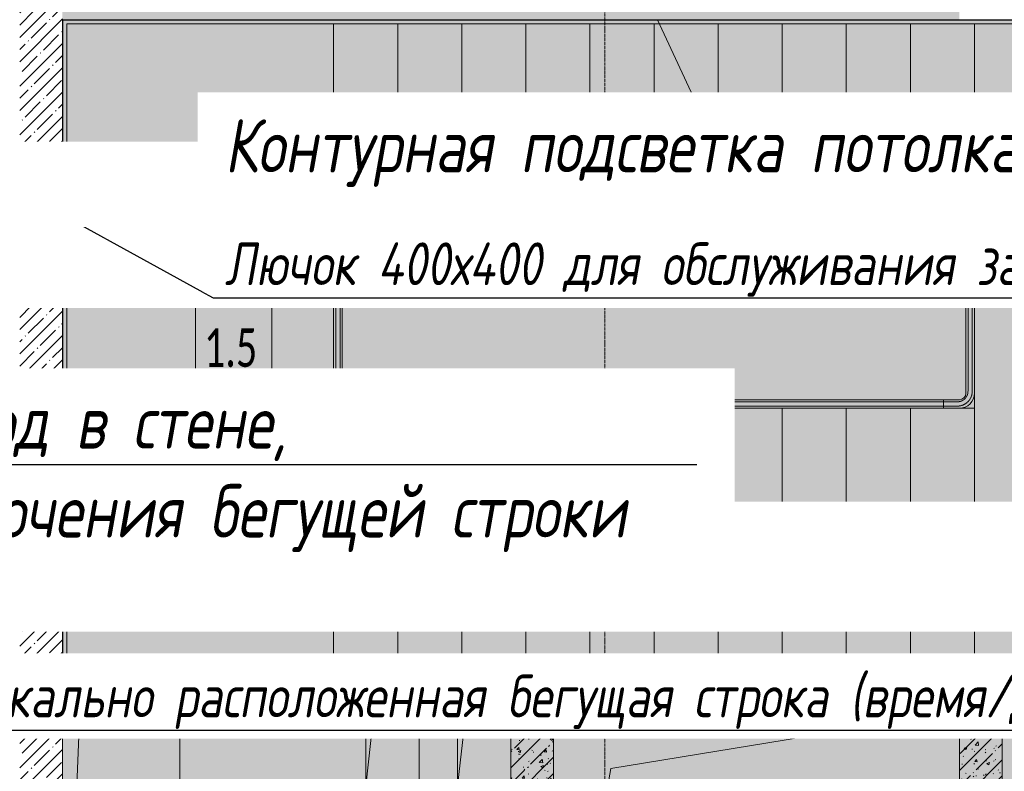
# Model space of a CAD drawing. Header units: millimetres. Extents: x -26888115 to 7466299, y -86687 to 22081.
# Tile 100 of 225: x 58378 to 62988, y -36490 to -32969. Entities that reach past the tile are written whole.
import ezdxf
from ezdxf import colors
from ezdxf.entities.mleader import LeaderData, LeaderLine
from ezdxf.math import Vec2, Vec3

# ---------------------------------------------------------------- set-up
doc = ezdxf.new("R2010")
doc.units = ezdxf.units.MM
for name, pattern in [('-D1-02х01', [3, 2, -1]), ('-D1-03x03', [6, 3, -3]), ('-D1d1-15x02', [19, 15, -2, 0, -2]), ('DASHDOT', [25.4, 12.7, -6.35, 0, -6.35])]:
    doc.linetypes.add(name, pattern=pattern)
for name, color, linetype, lineweight in [('_0', 7, 'Continuous', 13), ('A-000-MH_MASS', 7, '-D1-03x03', 5), ('A-010-A_ROOM', 7, 'Continuous', 18), ('A-200-M_WALL', 7, 'Continuous', 5), ('A-200-M_WALL_PAT', 7, 'Continuous', 5), ('A-230-M_FLOOR', 7, 'Continuous', 5), ('A-242-A_STAIR', 7, 'Continuous', 5), ('A-242-M_STAIR', 7, 'Continuous', 5), ('A-242-MB_STAIR', 7, 'Continuous', 5), ('dim_light', 12, 'Continuous', 9), ('dim_pot', 183, 'Continuous', 9), ('EOM', 1, 'Continuous', 5), ('M-567-M_MECH_EQP', 7, 'Continuous', 5), ('Z-060-M_DETAIL', 7, 'Continuous', 5), ('Балясины', 7, 'Continuous', 5), ('Верхние поручни', 7, 'Continuous', 5), ('Оси', 7, 'Continuous', 5), ('Перила', 7, 'Continuous', 5)]:
    doc.layers.add(name, color=color, linetype=linetype, lineweight=lineweight)
for name, color, linetype, lineweight, true_color in [('_Сверху_ - Верхние поручни', 9, '-D1-02х01', 5, 0x808080), ('_Сверху_ - Перила', 9, '-D1-02х01', 5, 0x808080), ('dim_razv', 7, 'DASHDOT', 9, 0x285228), ('pol', 7, 'Continuous', 15, 0x55666d)]:
    doc.layers.add(name, color=color, linetype=linetype, lineweight=lineweight, true_color=true_color)
doc.styles.add('Calibri Light_2', font='Calibri light.ttf', dxfattribs={"width": 0.7, "height": 250})
doc.styles.add('fl_iso paper', font='isocpeur.ttf', dxfattribs={"width": 0.8, "oblique": 10})
doc.styles.add('In tre', font='isocpeur.ttf', dxfattribs={"width": 0.8, "oblique": 10})
pattern_1 = [(45, (36177.975, -48979.44), (-57.02463, 57.02463), []), (45, (36235, -48979.44), (-57.02463, 57.02463), [100.806, -20.161, 3.353, -16.808])]
pattern_2 = [(45, (36177.98, -48979.44), (-75.43415, 75.43415), [106.68, -17.78, 3.556, -17.78]), (45, (36177.98, -48904.05), (-75.43415, 75.43415), []), (50, (36177.98, -48979.44), (127.5292, -11.15758), [13.335, -146.685]), (355, (36177.98, -48979.44), (-24.66966, 133.74), [10.668, -117.348]), (100.451, (36188.6, -48980.37), (102.85973, 122.5818), [11.333, -124.663]), (46.184, (36177.98, -48943.88), (189.75516, -29.4304), [20.002, -220.027]), (96.636, (36193.79, -48946.33), (166.1822, 173.1996), [17, -186.995]), (351.184, (36177.98, -48943.88), (166.1839, 173.1976), [16.002, -176.022]), (21, (36195.76, -48952.77), (106.13027, -71.58603), [13.335, -146.685]), (326, (36195.76, -48952.77), (43.2619, 128.93175), [10.668, -117.348]), (71.451, (36204.6, -48958.73), (149.392, 57.34505), [11.333, -124.663]), (37.5, (36177.975, -48979.436), (2.16223, 59.18836), [3.353, -112.573, 3.353, -115.773, -117.793]), (37.5, (36177.975, -48979.436), (2.16223, 59.18836), [-235.052, 3.353, -114.44]), (7.5, (36177.975, -48979.436), (46.77386, 70.12615), [3.353, -64.567, 3.353, -109.906, -44.894]), (7.5, (36177.975, -48979.436), (46.77386, 70.12615), [-181.178, 3.353, -41.542]), (327.5, (36138.326, -48979.436), (94.91367, -4.01009), [3.353, -41.097, 3.353, -135.331, -184.023]), (327.5, (36138.326, -48979.436), (94.91367, -4.01009), [-183.134, 3.353, -180.67]), (317.5, (36120.55, -48979.44), (103.69057, 17.79882), [3.353, -54.432, 3.353, -88.748, -130.683]), (317.5, (36120.55, -48979.44), (103.69057, 17.79882), [-149.885, 3.353, -127.33])]

# ---------------------------------------------------------------- blocks, each defined once
blk = doc.blocks.new('_DOT')
at = {"color": 0, "linetype": 'ByBlock'}
blk.add_line((-0.5, 0), (-1, 0), dxfattribs=at)
at = {"color": 0, "linetype": 'ByBlock', "const_width": 0.5}
blk.add_lwpolyline([(-0.25, 0, 1), (0.25, 0, 1)], format="xyb", close=True, dxfattribs=at)
blk = doc.blocks.new('Тип верхнего поручня - Верхний поручень_Внутренний_-5544989-50_AS_Plan_32_Пентхаус')
at = {"layer": 'Верхние поручни'}
for p, q in [((26630, 14335.4), (26630, 14750)), ((26670, 14750), (26670, 14335.4)), ((26630, 14260), (26630, 14335.4)), ((26670, 14335.4), (26670, 14260)), ((23650, 14190), (23650, 14230)), ((23650, 14230), (23658.2, 14230)), ((23658.2, 14230), (23680.6, 14230)), ((23680.6, 14230), (26497, 14230)), ((26497, 14230), (26524.6, 14230)), ((26524.6, 14190), (26524.6, 14230)), ((26524.6, 14230), (26600, 14230)), ((23658.2, 14190), (23650, 14190)), ((23680.6, 14190), (23658.2, 14190)), ((26497, 14190), (23680.6, 14190)), ((26524.6, 14190), (26497, 14190)), ((26600, 14190), (26524.6, 14190))]:
    blk.add_line(p, q, dxfattribs=at)
for radius in [30, 70]:
    blk.add_arc((26600, 14260), radius, 270, 0, dxfattribs=at)
blk = doc.blocks.new('Тип верхнего поручня - Верхний поручень_Внутренний_-V28-50_AS_Plan_32_Пентхаус')
at = {"layer": 'Верхние поручни'}
for p, q in [((26630, 14260), (26630, 14750)), ((26670, 14260), (26670, 14750)), ((23650, 14230), (23650, 14190)), ((23650, 14230), (23658.2, 14230)), ((23658.2, 14230), (23680.6, 14230)), ((23680.6, 14230), (26497, 14230)), ((26497, 14230), (26515.4, 14230)), ((26517.1, 14230), (26524.6, 14230)), ((26524.6, 14230), (26600, 14230)), ((23650, 14190), (23658.2, 14190)), ((23658.2, 14190), (23680.6, 14190)), ((23680.6, 14190), (26497, 14190)), ((26497, 14190), (26515.4, 14190)), ((26517.1, 14190), (26524.6, 14190)), ((26524.6, 14190), (26600, 14190))]:
    blk.add_line(p, q, dxfattribs=at)
for radius in [70, 30]:
    blk.add_arc((26600, 14260), radius, 270, 0, dxfattribs=at)
blk = doc.blocks.new('Ограждение - 40Lx40W_Stairs-5530193-50_AS_Plan_32_Пентхаус')
at = {"layer": 'Балясины'}
for p, q in [((20, 20), (-20, 20)), ((-20, 20), (-20, 9.4)), ((20, 9.4), (20, 20))]:
    blk.add_line(p, q, dxfattribs=at)
blk = doc.blocks.new('Ограждение - 40Lx40W_Stairs-V29-50_AS_Plan_32_Пентхаус')
at = {"layer": 'Балясины'}
for p, q in [((-20, 20), (-20, 50)), ((-20, 50), (-17, 50)), ((-17, 50), (-17, 20)), ((20, 20), (-20, 20)), ((-20, 20), (-20, -20)), ((20, -20), (20, 20)), ((-20, -50), (-20, -20)), ((-20, -20), (20, -20)), ((-17, -20), (-17, -50)), ((-20, -50), (-17, -50))]:
    blk.add_line(p, q, dxfattribs=at)
blk = doc.blocks.new('Ограждение - Ограждение-5545063-50_AS_Plan_32_Пентхаус')
at = {"rotation": 269.9999999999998}
for name, p in [('Ограждение - 40Lx40W_Stairs-V29-50_AS_Plan_32_Пентхаус', (25470, 14770)), ('Ограждение - 40Lx40W_Stairs-5530193-50_AS_Plan_32_Пентхаус', (26650, 14770))]:
    blk.add_blockref(name, p, dxfattribs=at)
blk = doc.blocks.new('Тип верхнего поручня - Верхний поручень_Внутренний_-5545067-50_AS_Plan_32_Пентхаус')
at = {"layer": '_Сверху_ - Верхние поручни'}
for p, q in [((23815.4, 14790), (23740, 14790)), ((23843, 14790), (23815.4, 14790)), ((25754.4, 14790), (23843, 14790)), ((23670, 14720), (23670, 14210)), ((23710, 14720), (23710, 14210)), ((23815.4, 14750), (23740, 14750)), ((23843, 14750), (23815.4, 14750)), ((25754.4, 14750), (23843, 14750)), ((23710, 14210), (23670, 14210))]:
    blk.add_line(p, q, dxfattribs=at)
for radius in [70, 30]:
    blk.add_arc((23740, 14720), radius, 90, 180, dxfattribs=at)
at = {"layer": 'Верхние поручни'}
for p, q in [((25754.4, 14790), (25754.4, 14750)), ((26659.4, 14790), (25754.4, 14790)), ((26681.8, 14790), (26659.4, 14790)), ((26690, 14790), (26681.8, 14790)), ((26690, 14750), (26690, 14790)), ((26659.4, 14750), (25754.4, 14750)), ((26681.8, 14750), (26659.4, 14750)), ((26690, 14750), (26681.8, 14750))]:
    blk.add_line(p, q, dxfattribs=at)
blk = doc.blocks.new('Тип перил - Перила_Внутренний_-5545078-50_AS_Plan_32_Пентхаус')
at = {"layer": 'Перила'}
for p, q in [((25370, 14780), (25325.3, 14780)), ((25325.3, 14780), (25325.3, 14760)), ((25325.3, 14760), (25370, 14760)), ((25370, 14760), (25370, 14780)), ((25370, 14780), (25450, 14780)), ((25450, 14760), (25370, 14760)), ((25490, 14780), (25754.4, 14780)), ((25754.4, 14760), (25490, 14760))]:
    blk.add_line(p, q, dxfattribs=at)
blk = doc.blocks.new('Тип перил - Перила_Внутренний_-V30-50_AS_Plan_32_Пентхаус')
at = {"layer": '_Сверху_ - Перила'}
for p, q in [((23835.4, 14780), (23750, 14780)), ((23835.4, 14760), (23750, 14760)), ((23868.6, 14780), (23835.4, 14780)), ((23868.6, 14760), (23835.4, 14760)), ((25450, 14780), (23868.6, 14780)), ((25450, 14760), (23868.6, 14760)), ((25754.4, 14780), (25490, 14780)), ((25754.4, 14760), (25490, 14760)), ((23680, 14710), (23680, 14230)), ((23700, 14710), (23700, 14230)), ((23700, 14230), (23680, 14230))]:
    blk.add_line(p, q, dxfattribs=at)
for radius in [70, 50]:
    blk.add_arc((23750, 14710), radius, 90, 180, dxfattribs=at)
blk = doc.blocks.new('Тип перил - Перила_Внутренний_-5545114-50_AS_Plan_32_Пентхаус')
at = {"layer": '_Сверху_ - Перила'}
for p, q in [((26640, 14770), (26660, 14770)), ((26640, 14270), (26640, 14770)), ((26660, 14270), (26660, 14770)), ((23670, 14220), (23670, 14200)), ((23670, 14220), (26471.4, 14220)), ((23670, 14200), (26471.4, 14200)), ((26471.4, 14220), (26504.6, 14220)), ((26471.4, 14200), (26504.6, 14200)), ((26504.6, 14220), (26590, 14220)), ((26504.6, 14200), (26590, 14200))]:
    blk.add_line(p, q, dxfattribs=at)
for radius in [70, 50]:
    blk.add_arc((26590, 14270), radius, 270, 0, dxfattribs=at)
blk = doc.blocks.new('A_MEQ_OpeningShaft-Rectangular - ОВ-8632608-50_AS_Plan_32_Пентхаус')
at = {"layer": 'Z-060-M_DETAIL', "linetype": '-D1-03x03'}
blk.add_hatch(color=256, dxfattribs=at).paths.add_polyline_path([(0, -1870), (267.1, -267.1), (1900, 0), (0, 0), (0, -394.9)])
at = {"layer": 'A-000-MH_MASS'}
for p, q in [((1900, 0), (0, 0)), ((0, 0), (0, -1870)), ((1900, -1870), (1900, 0)), ((0, -1870), (1900, -1870))]:
    blk.add_line(p, q, dxfattribs=at)
at = {"layer": 'Z-060-M_DETAIL'}
for p, q in [((1900, 0), (0, 0)), ((0, 0), (0, -1870)), ((267.1, -267.1), (1900, 0)), ((1900, 0), (1900, -1870)), ((0, -1870), (267.1, -267.1)), ((0, -1870), (1900, -1870))]:
    blk.add_line(p, q, dxfattribs=at)
blk = doc.blocks.new('A_MEQ_OpeningShaft-Rectangular - ВК-8227876-50_AS_Plan_32_Пентхаус')
at = {"layer": 'Z-060-M_DETAIL', "linetype": '-D1-03x03'}
blk.add_hatch(color=256, dxfattribs=at).paths.add_polyline_path([(0, -350), (35.7, -35.7), (250, 0), (0, 0)])
at = {"layer": 'A-000-MH_MASS'}
for p, q in [((250, 0), (0, 0)), ((0, 0), (0, -350)), ((250, -350), (250, 0)), ((0, -350), (250, -350))]:
    blk.add_line(p, q, dxfattribs=at)
at = {"layer": 'Z-060-M_DETAIL'}
for p, q in [((250, 0), (0, 0)), ((0, 0), (0, -350)), ((0, -350), (35.7, -35.7)), ((35.7, -35.7), (250, 0)), ((250, 0), (250, -350)), ((0, -350), (250, -350))]:
    blk.add_line(p, q, dxfattribs=at)
blk = doc.blocks.new('A_MEQ_OpeningShaft-Rectangular - ТС_ХС-8842048-50_AS_Plan_32_Пентхаус')
at = {"layer": 'Z-060-M_DETAIL', "linetype": '-D1-03x03'}
blk.add_hatch(color=256, dxfattribs=at).paths.add_polyline_path([(0, -1870), (78.6, -78.6), (550, 0), (0, 0), (0, -394.9)])
at = {"layer": 'A-000-MH_MASS'}
for p, q in [((550, 0), (0, 0)), ((0, 0), (0, -1870)), ((550, -1870), (550, 0)), ((0, -1870), (550, -1870))]:
    blk.add_line(p, q, dxfattribs=at)
at = {"layer": 'Z-060-M_DETAIL'}
for p, q in [((550, 0), (78.6, -78.6)), ((550, -1870), (550, 0)), ((550, 0), (0, 0)), ((0, 0), (0, -1870)), ((78.6, -78.6), (550, 0)), ((550, 0), (550, -1870)), ((78.6, -78.6), (0, -1870)), ((0, -1870), (78.6, -78.6)), ((0, -1870), (550, -1870)), ((0, -1870), (550, -1870))]:
    blk.add_line(p, q, dxfattribs=at)

msp = doc.modelspace()

# ---------------------------------------------------------------- hatches: boundary and pattern name
at = {"layer": '_0', "transparency": 33554534}
h = msp.add_hatch(color=252, dxfattribs=at)
h.dxf.hatch_style = 1
h.paths.add_polyline_path([(35678, -49484.4), (73628, -49484.4), (73628, -19534.4), (35678, -19534.4)])
h.paths.add_polyline_path([(44578, -40979.4), (44578, -34929.4), (49428, -34929.4), (49428, -36429.4), (51078, -36429.4), (51078, -30029.4), (49428, -30029.4), (49428, -30823.8), (44578, -30823.8), (44578, -28029.4), (64728, -28029.4), (64728, -32969.4), (62778, -32969.4), (62778, -31029.4), (59878, -31029.4), (59878, -30029.4), (58578, -30029.4), (58578, -38979.4), (64728, -38979.4), (64728, -40979.4)], flags=16)
at = {"layer": 'A-200-M_WALL_PAT'}
h = msp.add_hatch(dxfattribs=at)
h.set_pattern_fill('FP_3', color=256, style=0, pattern_type=2)
h.set_pattern_definition(pattern_1)
h.paths.add_polyline_path([(58578, -38079.4), (58578, -31029.4), (58378, -31029.4), (58378, -38079.4)])
h = msp.add_hatch(dxfattribs=at)
h.set_pattern_fill('FP_3', color=256, style=0, pattern_type=2)
h.set_pattern_definition(pattern_1)
h.paths.add_polyline_path([(60248, -36209.4), (62978, -36209.4), (62978, -36009.4), (58578, -36009.4), (58578, -36209.4), (60033.7, -36209.4)])
h = msp.add_hatch(dxfattribs=at)
h.set_pattern_fill('FP_1', color=256, style=0, pattern_type=2)
h.set_pattern_definition(pattern_2)
h.paths.add_polyline_path([(60878, -38079.4), (60878, -36209.4), (60678, -36209.4), (60678, -38079.4)])
h = msp.add_hatch(dxfattribs=at)
h.set_pattern_fill('FP_1', color=256, style=0, pattern_type=2)
h.set_pattern_definition(pattern_2)
h.paths.add_polyline_path([(62978, -37009.4), (62978, -36209.4), (62778, -36209.4), (62778, -37009.4)])
at = {"layer": 'A-242-A_STAIR'}
for points in [[(60098, -33646.4), (60098, -33512.4), (59848, -33579.4)], [(62598, -35466.4), (62848, -35399.4), (62598, -35332.4)], [(59848, -35424.4), (59865.7, -35417.1), (59873, -35399.4), (59865.7, -35381.8), (59848, -35374.4), (59830.3, -35381.8), (59823, -35399.4), (59830.3, -35417.1)]]:
    msp.add_hatch(color=256, dxfattribs=at).paths.add_polyline_path(points)
h = msp.add_hatch(color=256, dxfattribs=at)
edge = h.paths.add_edge_path()
edge.add_arc((59848, -35399.4), 25, 0, 360)

# ---------------------------------------------------------------- linework, layer by layer
at = {"layer": 'A-010-A_ROOM', "lineweight": 5, "flags": 128}
msp.add_lwpolyline([(59201.4, -34309.4), (59559.1, -34309.4), (59559.1, -34690.4), (59201.4, -34690.4)], close=True, dxfattribs=at)
at = {"layer": 'A-200-M_WALL', "lineweight": 25}
for p, q in [((58578, -32969.4), (64528, -32969.4)), ((58578, -32969.4), (58578, -36009.4)), ((58578, -36009.4), (62978, -36009.4)), ((62978, -36209.4), (62978, -36009.4)), ((59128, -36209.4), (59998, -36209.4)), ((60248, -36209.4), (60428, -36209.4)), ((60878, -36209.4), (60678, -36209.4)), ((62978, -36209.4), (62778, -36209.4))]:
    msp.add_line(p, q, dxfattribs=at)
at = {"layer": 'A-200-M_WALL'}
for p, q in [((58578, -32969.4), (58578, -32969.4)), ((58598, -32989.4), (64508, -32989.4)), ((58598, -35989.4), (58598, -32989.4)), ((62998, -35989.4), (58598, -35989.4))]:
    msp.add_line(p, q, dxfattribs=at)
at = {"layer": 'A-200-M_WALL', "lineweight": 9}
msp.add_line((62978, -36809.4), (62978, -36209.4), dxfattribs=at)
at = {"layer": 'A-230-M_FLOOR'}
msp.add_line((62848, -34719.4), (62848, -35989.4), dxfattribs=at)
at = {"layer": 'A-242-A_STAIR'}
for p, q in [((60098, -33512.4), (59848, -33579.4)), ((60098, -33646.4), (60098, -33512.4)), ((60148, -33579.4), (59848, -33579.4)), ((59848, -33579.4), (60098, -33646.4)), ((60448, -33579.4), (60148, -33579.4)), ((60748, -33579.4), (60448, -33579.4)), ((61048, -33579.4), (60748, -33579.4)), ((61348, -33579.4), (61048, -33579.4)), ((61648, -33579.4), (61348, -33579.4)), ((62848, -35399.4), (62598, -35332.4)), ((62598, -35332.4), (62598, -35466.4)), ((59830.3, -35381.8), (59823, -35399.4)), ((59823, -35399.4), (59830.3, -35417.1)), ((59848, -35374.4), (59830.3, -35381.8)), ((59865.7, -35381.8), (59848, -35374.4)), ((59848, -35399.4), (60148, -35399.4)), ((59873, -35399.4), (59865.7, -35381.8)), ((59865.7, -35417.1), (59873, -35399.4)), ((60148, -35399.4), (60448, -35399.4)), ((60448, -35399.4), (60748, -35399.4)), ((60748, -35399.4), (61048, -35399.4)), ((61048, -35399.4), (61348, -35399.4)), ((61348, -35399.4), (61648, -35399.4)), ((61648, -35399.4), (61948, -35399.4)), ((61948, -35399.4), (62248, -35399.4)), ((62248, -35399.4), (62548, -35399.4)), ((62548, -35399.4), (62848, -35399.4)), ((62598, -35466.4), (62848, -35399.4)), ((59830.3, -35417.1), (59848, -35424.4)), ((59848, -35424.4), (59865.7, -35417.1))]:
    msp.add_line(p, q, dxfattribs=at)
msp.add_circle((59848, -35399.4), 25, dxfattribs=at)
at = {"layer": 'A-242-M_STAIR'}
for p, q in [((59848, -34189.4), (59848, -32989.4)), ((59848, -34189.4), (59848, -32989.4)), ((60148, -34189.4), (60148, -32989.4)), ((60148, -34189.4), (60148, -32989.4)), ((60448, -34189.4), (60448, -32989.4)), ((60448, -34189.4), (60448, -32989.4)), ((60748, -34189.4), (60748, -32989.4)), ((60748, -34189.4), (60748, -32989.4)), ((61048, -34189.4), (61048, -32989.4)), ((61048, -34189.4), (61048, -32989.4)), ((61348, -34189.4), (61348, -32989.4)), ((61348, -34189.4), (61348, -32989.4)), ((61648, -33479), (61648, -32989.4)), ((61648, -33479), (61648, -32989.4)), ((61948, -34189.4), (61948, -32989.4)), ((61948, -34189.4), (61948, -32989.4)), ((62248, -34189.4), (62248, -32989.4)), ((62248, -34189.4), (62248, -32989.4)), ((62548, -34189.4), (62548, -32989.4)), ((62548, -34189.4), (62548, -32989.4)), ((62848, -34189.4), (62848, -32989.4)), ((62848, -34189.4), (62848, -32989.4)), ((61648, -33579.4), (61648, -33479)), ((61648, -33579.4), (61648, -33479)), ((61648, -33679.9), (61648, -33579.4)), ((61648, -33679.9), (61648, -33579.4)), ((61648, -34189.4), (61648, -33679.9)), ((61648, -34189.4), (61648, -33679.9)), ((59848, -34749.4), (59848, -34189.4)), ((60148, -34189.4), (59848, -34189.4)), ((60448, -34189.4), (60148, -34189.4)), ((60748, -34189.4), (60448, -34189.4)), ((61048, -34189.4), (60748, -34189.4)), ((61348, -34189.4), (61048, -34189.4)), ((61598, -34189.4), (61348, -34189.4)), ((61932.4, -34189.4), (61698, -34189.4)), ((59848, -34789.4), (59848, -35989.4)), ((59848, -34789.4), (59848, -35989.4)), ((60148, -34789.4), (60148, -35989.4)), ((60148, -34789.4), (60148, -35989.4)), ((60448, -34789.4), (60448, -35989.4)), ((60448, -34789.4), (60448, -35989.4)), ((60748, -34789.4), (60748, -35989.4)), ((60748, -34789.4), (60748, -35989.4)), ((61048, -34789.4), (61048, -35989.4)), ((61048, -34789.4), (61048, -35989.4)), ((61348, -34789.4), (61348, -35989.4)), ((61348, -34789.4), (61348, -35989.4)), ((61648, -34789.4), (61648, -35989.4)), ((61648, -34789.4), (61648, -35989.4)), ((61948, -34789.4), (61948, -35989.4)), ((61948, -34789.4), (61948, -35989.4)), ((62248, -34789.4), (62248, -35989.4)), ((62248, -34789.4), (62248, -35989.4)), ((62548, -34789.4), (62548, -35989.4)), ((62548, -34789.4), (62548, -35989.4)), ((62778, -34789.4), (62848, -34789.4)), ((62848, -34789.4), (62848, -35989.4))]:
    msp.add_line(p, q, dxfattribs=at)
at = {"layer": 'A-242-MB_STAIR'}
for p, q in [((61363.5, -32969.4), (61595.1, -33466.1)), ((61595.1, -33466.1), (61789.6, -33513.4)), ((61789.6, -33513.4), (61506.4, -33645.5)), ((61506.4, -33645.5), (61700.8, -33692.7)), ((61700.8, -33692.7), (61932.4, -34189.4))]:
    msp.add_line(p, q, dxfattribs=at)
at = {"layer": 'Оси', "linetype": '-D1d1-15x02'}
msp.add_line((61118, -51768.8), (61118, -18492.1), dxfattribs=at)

# ---------------------------------------------------------------- block references
at = {"layer": '_Сверху_ - Перила'}
msp.add_blockref('Тип перил - Перила_Внутренний_-5545114-50_AS_Plan_32_Пентхаус', (36178, -48979.4), dxfattribs=at)
at = {"layer": 'M-567-M_MECH_EQP'}
for name, p in [('A_MEQ_OpeningShaft-Rectangular - ТС_ХС-8842048-50_AS_Plan_32_Пентхаус', (58578, -36209.4)), ('A_MEQ_OpeningShaft-Rectangular - ВК-8227876-50_AS_Plan_32_Пентхаус', (59998, -36209.4)), ('A_MEQ_OpeningShaft-Rectangular - ВК-8227876-50_AS_Plan_32_Пентхаус', (60428, -36209.4)), ('A_MEQ_OpeningShaft-Rectangular - ОВ-8632608-50_AS_Plan_32_Пентхаус', (60878, -36209.4))]:
    msp.add_blockref(name, p, dxfattribs=at)
at = {"layer": 'Балясины'}
msp.add_blockref('Ограждение - Ограждение-5545063-50_AS_Plan_32_Пентхаус', (36178, -48979.4), dxfattribs=at)
at = {"layer": 'Верхние поручни'}
for name in ['Тип верхнего поручня - Верхний поручень_Внутренний_-5545067-50_AS_Plan_32_Пентхаус', 'Тип верхнего поручня - Верхний поручень_Внутренний_-5544989-50_AS_Plan_32_Пентхаус', 'Тип верхнего поручня - Верхний поручень_Внутренний_-V28-50_AS_Plan_32_Пентхаус']:
    msp.add_blockref(name, (36178, -48979.4), dxfattribs=at)
at = {"layer": 'Перила'}
for name in ['Тип перил - Перила_Внутренний_-V30-50_AS_Plan_32_Пентхаус', 'Тип перил - Перила_Внутренний_-5545078-50_AS_Plan_32_Пентхаус']:
    msp.add_blockref(name, (36178, -48979.4), dxfattribs=at)

# ---------------------------------------------------------------- texts
at = {"layer": 'A-010-A_ROOM', "lineweight": 5, "insert": (59241.2, -34415.6), "char_height": 180, "width": 366.772, "attachment_point": 1, "style": 'Calibri Light_2'}
msp.add_mtext('1.5 ', dxfattribs=at)

# ---------------------------------------------------------------- next in the draw order: leaders
at = {"layer": 'dim_light'}
ml = msp.add_multileader_mtext('Standard', dxfattribs=at)
ml.set_content('\\pxsm1,ql;Контурная подсветка потолка светодиодной лентой', color=256, style='fl_iso paper')
ml.set_leader_properties(lineweight=5)
ml.set_arrow_properties(name='DOT')
ml.build(insert=Vec2(0, 0))
ml.multileader.update_dxf_attribs({"has_dogleg": 0, "text_left_attachment_type": 6, "text_right_attachment_type": 6, "dogleg_length": 0.75, "arrow_head_size": 60, "scale": 40})
ctx = ml.context
ctx.base_point, ctx.scale, ctx.char_height, ctx.arrow_head_size, ctx.landing_gap_size, ctx.plane_origin = Vec3(59256.9, -33734.7), 40, 250, 60, 80, Vec3(61314.1, -26554.8)
ctx.left_attachment, ctx.right_attachment = 6, 6
notes = []
notes.append((ctx, [(1, (1, 1, 0), (59226.9, -33734.7), (1, 0), 30, [(0, [(55958, -34385)], 0, [])])]))
ctx.mtext.insert, ctx.mtext.width, ctx.mtext.defined_height, ctx.mtext.line_spacing_factor, ctx.mtext.flow_direction = Vec3(59336.9, -33434.7), 4067.72, 979.1, 0.7, 5
ctx.mtext.has_bg_fill, ctx.mtext.bg_color, ctx.mtext.bg_scale_factor, ctx.mtext.bg_transparency, ctx.mtext.use_window_bg_color = 1, -1027028792, 1.5, 0, 1
for ctx, leaders in notes:
    for number, flags, end, landing, length, lines in leaders:
        leader = LeaderData()
        leader.index, (leader.has_last_leader_line, leader.has_dogleg_vector, leader.attachment_direction) = number, flags
        leader.last_leader_point, leader.dogleg_vector, leader.dogleg_length = Vec3(end), Vec3(landing), length
        for number, points, colour, breaks in lines:
            line = LeaderLine()
            line.index, line.vertices, line.color, line.breaks = number, Vec3.list(points), colors.encode_raw_color(colour), breaks
            leader.lines.append(line)
        ctx.leaders.append(leader)

# ---------------------------------------------------------------- next in the draw order: leaders
at = {"layer": 'pol', "color": 1, "linetype": 'ByBlock', "true_color": 0xff0000}
ml = msp.add_multileader_mtext('Standard', dxfattribs=at)
ml.set_content('Лоток щелевой\\Pводоотводный в полу, модульный. Лщ-1', color=(255, 0, 0), style='In tre')
ml.set_leader_properties()
ml.build(insert=Vec2(0, 0))
ml.multileader.update_dxf_attribs({"text_left_attachment_type": 6, "text_right_attachment_type": 6, "dogleg_length": 1, "arrow_head_size": 0, "scale": 50})
ctx = ml.context
ctx.base_point, ctx.scale, ctx.char_height, ctx.arrow_head_size, ctx.landing_gap_size, ctx.plane_origin = Vec3(44962.2, -33947), 50, 200, 0, 4.5, Vec3(50883.5, -29201.2)
ctx.left_attachment, ctx.right_attachment = 6, 6
notes = []
notes.append((ctx, [(0, (1, 1, 0), (47228, -33947), (-1, 0), 50, [(1, [(49508, -37354.4)], 0, [])])]))
ctx.mtext.insert, ctx.mtext.width, ctx.mtext.defined_height, ctx.mtext.flow_direction = Vec3(44966.7, -33687), 2329.345, 696.6, 5
ctx.mtext.has_bg_fill, ctx.mtext.bg_color, ctx.mtext.bg_scale_factor, ctx.mtext.bg_transparency, ctx.mtext.use_window_bg_color = 1, -1027028792, 1.5, 0, 1
for ctx, leaders in notes:
    for number, flags, end, landing, length, lines in leaders:
        leader = LeaderData()
        leader.index, (leader.has_last_leader_line, leader.has_dogleg_vector, leader.attachment_direction) = number, flags
        leader.last_leader_point, leader.dogleg_vector, leader.dogleg_length = Vec3(end), Vec3(landing), length
        for number, points, colour, breaks in lines:
            line = LeaderLine()
            line.index, line.vertices, line.color, line.breaks = number, Vec3.list(points), colors.encode_raw_color(colour), breaks
            leader.lines.append(line)
        ctx.leaders.append(leader)

# ---------------------------------------------------------------- next in the draw order: leaders
at = {"layer": 'dim_pot', "color": 0, "linetype": 'ByBlock'}
ml = msp.add_multileader_mtext('Standard', dxfattribs=at)
ml.set_content('Подвесной реечный потолок', style='In tre')
ml.set_leader_properties()
ml.build(insert=Vec2(0, 0))
ml.multileader.update_dxf_attribs({"text_left_attachment_type": 6, "text_right_attachment_type": 6, "dogleg_length": 1, "arrow_head_size": 0, "scale": 50})
ctx = ml.context
ctx.base_point, ctx.scale, ctx.char_height, ctx.arrow_head_size, ctx.landing_gap_size, ctx.plane_origin = Vec3(41058.8, -35796.1), 50, 200, 0, 4.5, Vec3(47870.6, -30956.2)
ctx.left_attachment, ctx.right_attachment = 6, 6
notes = []
notes.append((ctx, [(0, (1, 1, 0), (43937, -35796.1), (-1, 0), 50, [(1, [(47543, -36727.1)], 0, [])])]))
ctx.mtext.insert, ctx.mtext.width, ctx.mtext.defined_height, ctx.mtext.flow_direction = Vec3(41063.3, -35536.1), 3092.716, 696.6, 5
ctx.mtext.has_bg_fill, ctx.mtext.bg_color, ctx.mtext.bg_scale_factor, ctx.mtext.bg_transparency, ctx.mtext.use_window_bg_color = 1, -1027028792, 1.5, 0, 1
for ctx, leaders in notes:
    for number, flags, end, landing, length, lines in leaders:
        leader = LeaderData()
        leader.index, (leader.has_last_leader_line, leader.has_dogleg_vector, leader.attachment_direction) = number, flags
        leader.last_leader_point, leader.dogleg_vector, leader.dogleg_length = Vec3(end), Vec3(landing), length
        for number, points, colour, breaks in lines:
            line = LeaderLine()
            line.index, line.vertices, line.color, line.breaks = number, Vec3.list(points), colors.encode_raw_color(colour), breaks
            leader.lines.append(line)
        ctx.leaders.append(leader)

# ---------------------------------------------------------------- next in the draw order: leaders
ml = msp.add_multileader_mtext('Standard', dxfattribs=at)
ml.set_content('Лючок 400х400 для обслуживания запотолочных пожарных извещателей, расположение уточнить по месту', style='In tre')
ml.set_leader_properties()
ml.build(insert=Vec2(0, 0))
ml.multileader.update_dxf_attribs({"text_left_attachment_type": 6, "text_right_attachment_type": 6, "dogleg_length": 1, "arrow_head_size": 0, "scale": 50})
ctx = ml.context
ctx.base_point, ctx.scale, ctx.char_height, ctx.arrow_head_size, ctx.landing_gap_size, ctx.plane_origin = Vec3(59333.8, -34272.7), 50, 200, 0, 4.5, Vec3(66193.6, -29209.3)
ctx.left_attachment, ctx.right_attachment = 6, 6
notes = []
notes.append((ctx, [(1, (1, 1, 0), (59283.8, -34272.7), (1, 0), 50, [(0, [(55028, -37279.4), (55028, -31929.4)], 0, [])])]))
ctx.mtext.insert, ctx.mtext.width, ctx.mtext.defined_height, ctx.mtext.flow_direction = Vec3(59338.3, -34012.7), 3669.399, 696.6, 5
ctx.mtext.has_bg_fill, ctx.mtext.bg_color, ctx.mtext.bg_scale_factor, ctx.mtext.bg_transparency, ctx.mtext.use_window_bg_color = 1, -1027028792, 1.5, 0, 1
for ctx, leaders in notes:
    for number, flags, end, landing, length, lines in leaders:
        leader = LeaderData()
        leader.index, (leader.has_last_leader_line, leader.has_dogleg_vector, leader.attachment_direction) = number, flags
        leader.last_leader_point, leader.dogleg_vector, leader.dogleg_length = Vec3(end), Vec3(landing), length
        for number, points, colour, breaks in lines:
            line = LeaderLine()
            line.index, line.vertices, line.color, line.breaks = number, Vec3.list(points), colors.encode_raw_color(colour), breaks
            leader.lines.append(line)
        ctx.leaders.append(leader)

# ---------------------------------------------------------------- next in the draw order: leaders
at = {"layer": 'EOM', "color": 0}
ml = msp.add_multileader_mtext('Standard', dxfattribs=at)
ml.set_content('\\pxsm1;Элетровывод в стене, \\Pдля подключения бегущей строки', style='fl_iso paper')
ml.set_leader_properties()
ml.build(insert=Vec2(0, 0))
ml.multileader.update_dxf_attribs({"text_left_attachment_type": 6, "text_right_attachment_type": 6, "dogleg_length": 114.4, "arrow_head_size": 110})
ctx = ml.context
ctx.base_point, ctx.char_height, ctx.arrow_head_size, ctx.landing_gap_size, ctx.plane_origin = Vec3(56918.9, -35053.2), 250, 110, 1.5, Vec3(53251.6, -32580)
ctx.left_attachment, ctx.right_attachment = 6, 6
notes = []
notes.append((ctx, [(1, (1, 1, 0), (56804.5, -35053.2), (1, 0), 114.4, [(0, [(53598, -34329.4), (56058, -33979.4)], 0, [])])]))
ctx.mtext.insert, ctx.mtext.width, ctx.mtext.defined_height, ctx.mtext.line_spacing_factor, ctx.mtext.flow_direction = Vec3(56920.4, -34728.2), 4680.62, 15.7, 0.8, 5
ctx.mtext.has_bg_fill, ctx.mtext.bg_color, ctx.mtext.bg_scale_factor, ctx.mtext.bg_transparency, ctx.mtext.use_window_bg_color = 1, -1027028792, 1.5, 0, 1
for ctx, leaders in notes:
    for number, flags, end, landing, length, lines in leaders:
        leader = LeaderData()
        leader.index, (leader.has_last_leader_line, leader.has_dogleg_vector, leader.attachment_direction) = number, flags
        leader.last_leader_point, leader.dogleg_vector, leader.dogleg_length = Vec3(end), Vec3(landing), length
        for number, points, colour, breaks in lines:
            line = LeaderLine()
            line.index, line.vertices, line.color, line.breaks = number, Vec3.list(points), colors.encode_raw_color(colour), breaks
            leader.lines.append(line)
        ctx.leaders.append(leader)

# ---------------------------------------------------------------- next in the draw order: leaders
at = {"layer": 'dim_razv', "color": 0, "linetype": 'ByBlock'}
ml = msp.add_multileader_mtext('Standard', dxfattribs=at)
ml.set_content('Вертикально расположенная бегущая строка (время/дата/t%%D/этаж)', style='In tre')
ml.set_leader_properties()
ml.build(insert=Vec2(0, 0))
ml.multileader.update_dxf_attribs({"text_left_attachment_type": 6, "text_right_attachment_type": 6, "dogleg_length": 1, "arrow_head_size": 0, "scale": 50})
ctx = ml.context
ctx.base_point, ctx.scale, ctx.char_height, ctx.arrow_head_size, ctx.landing_gap_size, ctx.plane_origin = Vec3(57705.3, -36297.1), 50, 200, 0, 4.5, Vec3(68683.8, -31163.8)
ctx.left_attachment, ctx.right_attachment = 6, 6
notes = []
notes.append((ctx, [(1, (1, 1, 0), (57655.3, -36297.1), (1, 0), 50, [(1, [(55978, -33979.4)], 0, [])])]))
ctx.mtext.insert, ctx.mtext.width, ctx.mtext.defined_height, ctx.mtext.flow_direction = Vec3(57709.8, -36037.1), 3092.716, 696.6, 5
ctx.mtext.has_bg_fill, ctx.mtext.bg_color, ctx.mtext.bg_scale_factor, ctx.mtext.bg_transparency, ctx.mtext.use_window_bg_color = 1, -1027028792, 1.5, 0, 1
for ctx, leaders in notes:
    for number, flags, end, landing, length, lines in leaders:
        leader = LeaderData()
        leader.index, (leader.has_last_leader_line, leader.has_dogleg_vector, leader.attachment_direction) = number, flags
        leader.last_leader_point, leader.dogleg_vector, leader.dogleg_length = Vec3(end), Vec3(landing), length
        for number, points, colour, breaks in lines:
            line = LeaderLine()
            line.index, line.vertices, line.color, line.breaks = number, Vec3.list(points), colors.encode_raw_color(colour), breaks
            leader.lines.append(line)
        ctx.leaders.append(leader)

# ---------------------------------------------------------------- next in the draw order: leaders
ml = msp.add_multileader_mtext('Standard', dxfattribs=at)
ml.set_content('Стекло градиентное цветное (цвет согласно концепта)', style='In tre')
ml.set_leader_properties()
ml.build(insert=Vec2(0, 0))
ml.multileader.update_dxf_attribs({"text_left_attachment_type": 6, "text_right_attachment_type": 6, "dogleg_length": 1, "arrow_head_size": 0, "scale": 50})
ctx = ml.context
ctx.base_point, ctx.scale, ctx.char_height, ctx.arrow_head_size, ctx.landing_gap_size, ctx.plane_origin = Vec3(49675.7, -35566.8), 50, 200, 0, 4.5, Vec3(60971.7, -31915.5)
ctx.left_attachment, ctx.right_attachment = 6, 6
notes = []
notes.append((ctx, [(0, (1, 1, 0), (52746, -35566.8), (-1, 0), 50, [(1, [(53678, -34429.4)], 0, [])])]))
ctx.mtext.insert, ctx.mtext.width, ctx.mtext.defined_height, ctx.mtext.flow_direction = Vec3(49680.2, -35326.8), 3092.716, 696.6, 5
ctx.mtext.has_bg_fill, ctx.mtext.bg_color, ctx.mtext.bg_scale_factor, ctx.mtext.bg_transparency, ctx.mtext.use_window_bg_color = 1, -1027028792, 1.5, 0, 1
for ctx, leaders in notes:
    for number, flags, end, landing, length, lines in leaders:
        leader = LeaderData()
        leader.index, (leader.has_last_leader_line, leader.has_dogleg_vector, leader.attachment_direction) = number, flags
        leader.last_leader_point, leader.dogleg_vector, leader.dogleg_length = Vec3(end), Vec3(landing), length
        for number, points, colour, breaks in lines:
            line = LeaderLine()
            line.index, line.vertices, line.color, line.breaks = number, Vec3.list(points), colors.encode_raw_color(colour), breaks
            leader.lines.append(line)
        ctx.leaders.append(leader)

# ---------------------------------------------------------------- next in the draw order: leaders
ml = msp.add_multileader_mtext('Standard', dxfattribs=at)
ml.set_content('Плитка керамогранитная, настенная', style='In tre')
ml.set_leader_properties()
ml.build(insert=Vec2(0, 0))
ml.multileader.update_dxf_attribs({"text_left_attachment_type": 6, "text_right_attachment_type": 6, "dogleg_length": 1, "arrow_head_size": 0, "scale": 50})
ctx = ml.context
ctx.base_point, ctx.scale, ctx.char_height, ctx.arrow_head_size, ctx.landing_gap_size, ctx.plane_origin = Vec3(44363.8, -33880.6), 50, 200, 0, 4.5, Vec3(45376.6, -33948.9)
ctx.left_attachment, ctx.right_attachment = 6, 6
notes = []
notes.append((ctx, [(0, (1, 1, 0), (47093.6, -33880.6), (-1, 0), 50, [(1, [(47417.5, -35329.4)], 0, [])])]))
ctx.mtext.insert, ctx.mtext.width, ctx.mtext.defined_height, ctx.mtext.flow_direction = Vec3(44368.3, -33640.6), 3092.716, 696.6, 5
ctx.mtext.has_bg_fill, ctx.mtext.bg_color, ctx.mtext.bg_scale_factor, ctx.mtext.bg_transparency, ctx.mtext.use_window_bg_color = 1, -1027028792, 1.5, 0, 1
for ctx, leaders in notes:
    for number, flags, end, landing, length, lines in leaders:
        leader = LeaderData()
        leader.index, (leader.has_last_leader_line, leader.has_dogleg_vector, leader.attachment_direction) = number, flags
        leader.last_leader_point, leader.dogleg_vector, leader.dogleg_length = Vec3(end), Vec3(landing), length
        for number, points, colour, breaks in lines:
            line = LeaderLine()
            line.index, line.vertices, line.color, line.breaks = number, Vec3.list(points), colors.encode_raw_color(colour), breaks
            leader.lines.append(line)
        ctx.leaders.append(leader)

doc.saveas('drawing.dxf')
